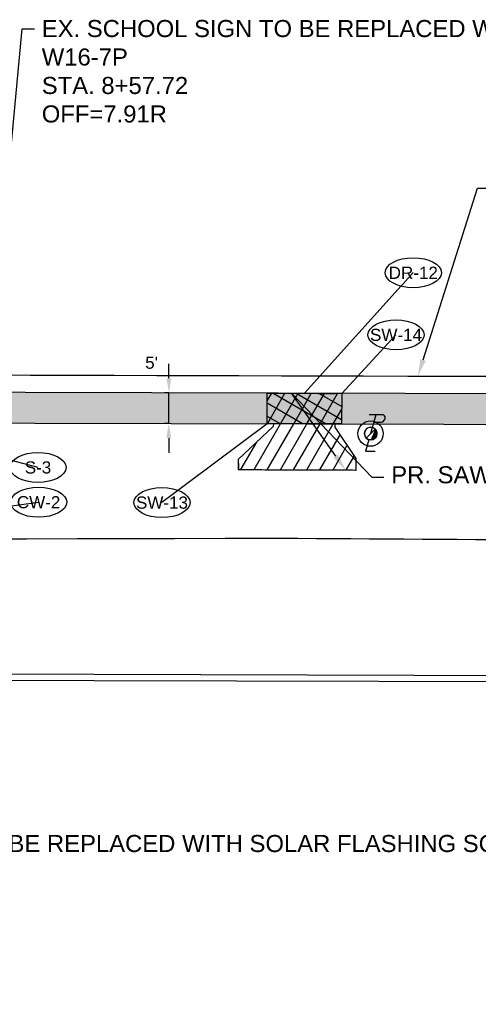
# Model space of a CAD drawing. Extents: x 193175 to 389459, y 288695 to 577709.
# Tile 15 of 30: x 194635 to 194711, y 288711 to 288872. Entities that reach past the tile are written whole.
import ezdxf
from ezdxf import colors
from ezdxf.entities.mleader import LeaderData, LeaderLine
from ezdxf.enums import TextEntityAlignment as Align
from ezdxf.math import Vec2, Vec3

# ---------------------------------------------------------------- set-up
doc = ezdxf.new("R2010")
doc.units = 0
doc.header["$MEASUREMENT"] = 0
doc.header["$PDSIZE"] = 5
doc.linetypes.add('c_p-bn-work-lim', pattern=[0.2, 0.1, -0.1])
doc.linetypes.add('c_p-pv-road-Saw', pattern=[0.4, 0.35, -0.05])
doc.layers.add('0_Working', color=4, linetype='Continuous', plot=False)
for name, color, linetype in [('AN-Text-Notes-Balloon', 7, 'Continuous'), ('C_P-BN-Work-Lim', 2, 'c_p-bn-work-lim'), ('C_P-PV-Drive-Conc', 254, 'Continuous'), ('C_P-PV-Drive-Conc-Hatch', 8, 'Continuous'), ('C_P-PV-Road-Saw', 255, 'c_p-pv-road-Saw'), ('C_P-PV-Walk-Conc', 254, 'Continuous'), ('C_P-PV-Walk-Hatch', 250, 'Continuous'), ('C_P-PV-Walk-Hatch-6IN', 250, 'Continuous'), ('C_P-PV-Walk-Joint', 253, 'Continuous'), ('C_P-PV-Walk-Text', 7, 'Continuous'), ('C_X-UT-Elec-Struc-WO', 7, 'Continuous')]:
    doc.layers.add(name, color=color, linetype=linetype)
doc.styles.add('CT_P-Dim', font='arial.ttf')
doc.styles.add('CT_P-Symb', font='arial.ttf')
doc.styles.add('CT_P-Text', font='arial.ttf')
doc.styles.get("Standard").update_dxf_attribs({"font": 'simplex.shx'})
doc.dimstyles.new('CT_P-Dim-Eng_A', dxfattribs={"dimtxt": 0.1, "dimasz": 0.12, "dimexe": 0.035, "dimexo": 0.06, "dimgap": 0.035, "dimtad": 1, "dimdsep": 46, "dimtxsty": 'CT_P-Dim', "dimcen": 0, "dimclrd": 256, "dimclre": 256, "dimclrt": 256, "dimaunit": 1, "dimadec": 6, "dimazin": 0, "dimtfac": 0.75, "dimtix": 1, "dimtmove": 1, "dimatfit": 0, "dimfxl": 1, "dimtolj": 1, "dimtzin": 0, "dimlwd": -1, "dimlwe": -1, "dimarcsym": 0})

# ---------------------------------------------------------------- blocks, each defined once
blk = doc.blocks.new('C_P-AN-ML-Oval-L')
at = {"transparency": 16777216}
blk.add_wipeout([(0.1836, 0.0607), (0.1956, 0.0504), (0.2064, 0.0382), (0.2146, 0.0246), (0.219, 0.0124), (0.2206, -0.0009), (0.2188, -0.0153), (0.2135, -0.0288), (0.2054, -0.0414), (0.1955, -0.0524), (0.1837, -0.0626), (0.1708, -0.0716), (0.1395, -0.0876), (0.108, -0.0987), (0.075, -0.1065), (0.0382, -0.1116), (0.0006, -0.1133), (-0.0364, -0.1116), (-0.073, -0.1067), (-0.1051, -0.0992), (-0.1361, -0.0885), (-0.1509, -0.0819), (-0.1651, -0.0742), (-0.1784, -0.0656), (-0.1905, -0.0559), (-0.2025, -0.0435), (-0.212, -0.0292), (-0.2174, -0.0156), (-0.2194, -0.001), (-0.2174, 0.0135), (-0.2124, 0.0266), (-0.2055, 0.0377), (-0.1966, 0.0482), (-0.1842, 0.0593), (-0.1707, 0.0689), (-0.1553, 0.0777), (-0.1393, 0.0853), (-0.1059, 0.097), (-0.0697, 0.1053), (-0.0349, 0.1098), (0.0006, 0.1113), (0.0369, 0.1098), (0.0726, 0.105), (0.1075, 0.0969), (0.1399, 0.0855), (0.1704, 0.0698)], dxfattribs=at)
blk.add_ellipse((0.0006, -0.001), major_axis=(-0.2306, 0), ratio=0.532621, dxfattribs=at)
at = {"transparency": 16777216, "style": 'CT_P-Symb'}
blk.add_attdef('XX-X', text='', height=0.1, dxfattribs=at).set_placement((0.0006, -0.001), align=Align.MIDDLE)
blk = doc.blocks.new('_None')
blk = doc.blocks.new('*D361')
at = {"layer": 'C_P-PV-Walk-Text', "transparency": 16777216}
for p, q in [((194659.8, 288813.59), (194659.81, 288815.99)), ((194659.78, 288811.19), (194659.1, 288811.19)), ((194659.78, 288806.19), (194659.8, 288811.19)), ((194659.77, 288806.19), (194659.08, 288806.19)), ((194659.77, 288803.79), (194659.76, 288801.39))]:
    blk.add_line(p, q, dxfattribs=at)
for points in [[(194659.4, 288813.59), (194660.2, 288813.59), (194659.8, 288811.19)], [(194659.37, 288803.79), (194660.17, 288803.79), (194659.78, 288806.19)]]:
    blk.add_solid(points, dxfattribs=at)
at = {"layer": 'Defpoints', "color": 0, "transparency": 16777216}
for p in [(194659.8, 288811.19), (194660.98, 288811.18), (194660.97, 288806.19)]:
    blk.add_point(p, dxfattribs=at)
at = {"layer": 'C_P-PV-Walk-Text', "transparency": 16777216, "insert": (194656.95, 288816.14), "char_height": 2, "attachment_point": 5, "rotation": 359, "style": 'CT_P-Dim'}
blk.add_mtext("\\A1;5'", dxfattribs=at)
blk = doc.blocks.new('_C_P-UT-TELE-POLE ADJ')
at = {"flags": 128}
blk.add_lwpolyline([(0.028, 0.1), (0.0821, 0.1, 0.211724), (0.1204, 0.1164, 0.674769), (0.1009, 0.1657), (-0.013, 0.1657)], format="xyb", dxfattribs=at)
blk.add_wipeout([(0.0008, 0.0521), (0.0086, 0.0514), (0.0175, 0.0491), (0.0248, 0.0458), (0.0323, 0.0408), (0.0382, 0.0353), (0.0431, 0.0292), (0.0478, 0.0206), (0.0501, 0.014), (0.0519, 0.0036), (0.0517, -0.0057), (0.0496, -0.0159), (0.0461, -0.0242), (0.0414, -0.0316), (0.037, -0.0367), (0.0296, -0.0428), (0.0239, -0.0463), (0.0157, -0.0496), (0.0068, -0.0516), (-0.0023, -0.052), (-0.0105, -0.051), (-0.0205, -0.0478), (-0.029, -0.0433), (-0.0345, -0.039), (-0.041, -0.0321), (-0.0465, -0.0235), (-0.0497, -0.0154), (-0.0518, -0.0051), (-0.0517, 0.0064), (-0.0487, 0.0185), (-0.0436, 0.0285), (-0.038, 0.0356), (-0.0297, 0.0428), (-0.0218, 0.0473), (-0.0138, 0.0502), (-0.0078, 0.0515)]).dxf.layer = 'C_X-UT-Elec-Struc-WO'
h = blk.add_hatch(color=248)
h.dxf.hatch_style = 1
edge = h.paths.add_edge_path()
edge.add_line((-0.0394, -0.0394), (0.0394, 0.0394))
edge.add_arc((0, 0), 0.0557, -90, 45, ccw=False)
edge.add_arc((0, 0), 0.0557, 225, 270, ccw=False)
for points in [[(0.047, 0.1657), (0, 0)], [(-0.0164, -0.0532), (-0.0457, -0.1546), (0.0395, -0.1546)]]:
    blk.add_lwpolyline(points, dxfattribs=at)
for points in [[(-0.0557, 0, 1), (0.0557, 0, 1)], [(-0.0394, -0.0394), (0.0394, 0.0394, -0.668179), (0, -0.0557, -0.198912)]]:
    blk.add_lwpolyline(points, format="xyb", close=True, dxfattribs=at)

msp = doc.modelspace()

# ---------------------------------------------------------------- hatches: boundary and pattern name
at = {"layer": 'C_P-PV-Walk-Hatch', "transparency": 33554559}
h = msp.add_hatch(color=256, dxfattribs=at)
h.dxf.hatch_style = 1
h.paths.add_polyline_path([(194615.352, 288806.297), (194906.298, 288805.581), (195214.205, 288806.079), (195332.143, 288805.68), (195578.045, 288806.142), (195597.613, 288806.105), (195671.47, 288805.91), (195671.483, 288810.913), (195597.626, 288811.105), (195578.047, 288811.142), (195332.138, 288810.68), (195214.205, 288811.079), (194906.304, 288810.581), (194615.351, 288811.297)])
at = {"layer": 'C_P-PV-Walk-Hatch-6IN'}
h = msp.add_hatch(dxfattribs=at)
h.set_pattern_fill('ANSI37', color=256, scale=0.75, angle=15)
h.set_pattern_definition([(60, (0, 0), (-1.623797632, 0.9375), []), (150, (0, 0), (-0.9375, -1.623797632), [])])
h.paths.add_polyline_path([(194675.936, 288806.148), (194675.948, 288811.148), (194688.158, 288811.109), (194688.146, 288806.118)])

# ---------------------------------------------------------------- linework, layer by layer
at = {"layer": '0_Working'}
msp.add_circle((194692.892, 288804.522), 2.075, dxfattribs=at)
at = {"layer": 'C_P-BN-Work-Lim', "color": 7, "const_width": 0.2, "flags": 128}
msp.add_lwpolyline([(194622.189, 288787.33), (194631.171, 288787.251), (194677.804, 288787.356), (194720.698, 288787.087), (194765.017, 288787.172), (194811.787, 288787.364), (194858.319, 288787.382), (194906.011, 288787.193), (194950.224, 288787.231), (194998.847, 288787.165), (195044.751, 288787.168), (195084.672, 288787.148), (195129.709, 288787.037), (195174.975, 288786.876), (195219.015, 288786.975), (195258.534, 288786.796), (195304.582, 288787.178), (195354.047, 288786.598), (195400.591, 288787.231), (195451.245, 288786.678), (195496.301, 288786.517), (195540.89, 288786.337), (195590.267, 288786.241), (195635.676, 288786.538), (195683.127, 288786.255), (195692.253, 288786.339), (195692.019, 288811.652), (195672.656, 288811.41), (195597.627, 288811.605), (195537.612, 288811.758), (195472.585, 288811.933), (195412.57, 288812.087), (195342.543, 288812.262), (195277.516, 288812.436), (195217.501, 288812.59), (195152.484, 288812.754), (195082.457, 288812.939), (195017.43, 288813.104), (194957.415, 288813.268), (194892.389, 288813.432), (194829.373, 288813.596), (194759.345, 288813.781), (194694.329, 288813.945), (194643.772, 288814.08), (194603.062, 288814.184), (194603.039, 288787.499), (194213.805, 288787.644), (193817.153, 288787.833), (193817.327, 288764.04), (193975.26, 288765.115), (194035.317, 288765.56), (194095.334, 288765.496), (194155.349, 288765.332), (194212.364, 288765.189), (194272.389, 288765.035), (194332.404, 288764.881), (194392.419, 288764.727), (194452.445, 288764.573), (194512.46, 288764.409), (194572.485, 288764.254), (194622.128, 288764.125)], close=True, dxfattribs=at)
at = {"layer": 'C_P-PV-Drive-Conc', "elevation": 1110.836, "flags": 128}
msp.add_lwpolyline([(194671.175, 288800.277), (194671.172, 288799.629), (194671.23, 288799.628), (194671.226, 288798.628), (194690.537, 288798.556), (194690.54, 288799.565), (194690.543, 288800.426), (194687.062, 288805.573), (194687.071, 288806.121), (194676.936, 288806.146), (194676.925, 288805.672)], close=True, dxfattribs=at)
at = {"layer": 'C_P-PV-Road-Saw', "flags": 128}
for points in [[(194677.051, 288811.145), (194687.158, 288811.121)], [(194671.172, 288799.63), (194671.171, 288798.632), (194671.226, 288798.628), (194690.537, 288798.556), (194690.54, 288799.565)]]:
    msp.add_lwpolyline(points, dxfattribs=at)
at = {"layer": 'C_P-PV-Walk-Conc', "flags": 128}
msp.add_lwpolyline([(194615.352, 288806.297), (194906.298, 288805.581), (195214.205, 288806.079), (195332.143, 288805.68), (195578.045, 288806.142), (195597.613, 288806.105), (195671.47, 288805.91), (195671.483, 288810.913), (195597.626, 288811.105), (195578.047, 288811.142), (195332.138, 288810.68), (195214.205, 288811.079), (194906.304, 288810.581), (194615.351, 288811.297)], close=True, dxfattribs=at)
at = {"layer": 'C_P-PV-Walk-Hatch-6IN', "flags": 128}
msp.add_lwpolyline([(194675.936, 288806.148), (194675.948, 288811.148), (194688.158, 288811.109), (194688.146, 288806.118)], close=True, dxfattribs=at)
at = {"layer": 'Defpoints', "flags": 128}
msp.add_lwpolyline([(194332.404, 288764.881), (194392.419, 288764.727), (194452.445, 288764.573), (194512.46, 288764.409), (194572.485, 288764.254), (194647.504, 288764.059), (194717.531, 288763.885), (194782.548, 288763.71), (194847.564, 288763.546), (194907.59, 288763.392), (194977.607, 288763.207), (195033.141, 288763.063), (195133.183, 288762.806), (195179.738, 288762.683), (195244.765, 288762.518), (195299.779, 288762.374), (195359.804, 288762.22), (195361.664, 288762.213), (195414.818, 288762.077), (195479.844, 288761.902), (195539.859, 288761.748), (195594.873, 288761.604), (195669.902, 288761.409), (195752.155, 288761.204)], dxfattribs=at)
at = {"layer": 'Defpoints', "color": 2, "flags": 128}
msp.add_lwpolyline([(194332.407, 288765.881), (194392.422, 288765.727), (194452.447, 288765.573), (194512.462, 288765.409), (194572.487, 288765.254), (194647.506, 288765.059), (194717.534, 288764.885), (194782.551, 288764.71), (194847.567, 288764.546), (194907.592, 288764.392), (194977.61, 288764.207), (195033.144, 288764.063), (195133.186, 288763.806), (195179.741, 288763.683), (195244.767, 288763.518), (195299.781, 288763.374), (195359.807, 288763.22), (195361.668, 288763.213), (195414.82, 288763.077), (195479.847, 288762.902), (195539.862, 288762.748), (195594.876, 288762.604), (195669.905, 288762.409), (195752.158, 288762.204)], dxfattribs=at)

# ---------------------------------------------------------------- dimensions: what is measured, and where the dimension line sits
at = {"layer": 'C_P-PV-Walk-Text'}
dim = msp.add_linear_dim(base=(194659.795, 288811.189), p1=(194660.966, 288806.185), p2=(194660.983, 288811.185), angle=89.81216, dimstyle='CT_P-Dim-Eng_A', override={"dimpost": "'", "dimtmove": 2}, dxfattribs=at)
dim.commit()
dim.dimension.update_dxf_attribs({"geometry": '*D361', "text_midpoint": (194656.949, 288816.137), "dimtype": 161, "text_rotation": 359})

# ---------------------------------------------------------------- leaders
at = {"layer": 'AN-Text-Notes-Balloon'}
ml = msp.add_multileader_block('Standard', dxfattribs=at)
ml.set_content('C_P-AN-ML-Oval-L', color=256, scale=20)
ml.set_attribute('XX-X', 'DR-12', width=0)
ml.set_leader_properties(color=256, linetype='ByLayer', lineweight=-1)
ml.set_arrow_properties(name='NONE')
ml.build(insert=Vec2(0, 0))
ml.multileader.update_dxf_attribs({"has_dogleg": 0, "text_right_attachment_type": 3, "dogleg_length": 0.06, "arrow_head_size": 2.4, "scale": 20, "block_connection_type": 1})
ctx = ml.context
ctx.base_point, ctx.scale, ctx.char_height, ctx.arrow_head_size, ctx.landing_gap_size, ctx.plane_origin = Vec3(194699.888, 288830.929), 20, 1.6, 2.4, 0.5, Vec3(194684.272, 288824.433)
ctx.right_attachment, ctx.attachment_type = 3, 1
notes = []
notes.append((ctx, [(0, (1, 1, 0), (194698.688, 288830.929), (1, 0), 1.2, [(0, [(194682.053, 288811.129)], 0, [])])]))
ctx.block.insert = Vec3(194699.888, 288830.929)
ml = msp.add_multileader_block('Standard', dxfattribs=at)
ml.set_content('C_P-AN-ML-Oval-L', color=256, scale=20)
ml.set_attribute('XX-X', 'SW-14', width=0)
ml.set_leader_properties(color=256, linetype='ByLayer', lineweight=-1)
ml.set_arrow_properties(name='NONE')
ml.build(insert=Vec2(0, 0))
ml.multileader.update_dxf_attribs({"has_dogleg": 0, "text_right_attachment_type": 3, "dogleg_length": 0.06, "arrow_head_size": 2.4, "scale": 20, "block_connection_type": 1})
ctx = ml.context
ctx.base_point, ctx.scale, ctx.char_height, ctx.arrow_head_size, ctx.landing_gap_size, ctx.plane_origin = Vec3(194697.055, 288820.735), 20, 1.6, 2.4, 0.5, Vec3(194674.78, 288808.573)
ctx.right_attachment, ctx.attachment_type = 3, 1
notes.append((ctx, [(0, (1, 1, 0), (194695.855, 288820.735), (1, 0), 1.2, [(0, [(194688.158, 288811.109)], 0, [])])]))
ctx.block.insert = Vec3(194697.055, 288820.735)
ml = msp.add_multileader_block('Standard', dxfattribs=at)
ml.set_content('C_P-AN-ML-Oval-L', color=256, scale=20)
ml.set_attribute('XX-X', 'SW-13', width=0)
ml.set_leader_properties(color=256, linetype='ByLayer', lineweight=-1)
ml.set_arrow_properties(name='NONE')
ml.build(insert=Vec2(0, 0))
ml.multileader.update_dxf_attribs({"has_dogleg": 0, "text_right_attachment_type": 3, "dogleg_length": 0.06, "arrow_head_size": 2.4, "scale": 20, "block_connection_type": 1})
ctx = ml.context
ctx.base_point, ctx.scale, ctx.char_height, ctx.arrow_head_size, ctx.landing_gap_size, ctx.plane_origin = Vec3(194658.649, 288793.234), 20, 1.6, 2.4, 0.5, Vec3(194650.683, 288808.573)
ctx.right_attachment, ctx.attachment_type = 3, 1
notes.append((ctx, [(1, (1, 1, 0), (194659.849, 288793.234), (-1, 0), 1.2, [(0, [(194675.948, 288806.148)], 0, [])])]))
ctx.block.insert = Vec3(194658.649, 288793.234)
ml = msp.add_multileader_block('Standard', dxfattribs=at)
ml.set_content('C_P-AN-ML-Oval-L', color=256, scale=20)
ml.set_attribute('XX-X', 'S-3', width=0)
ml.set_leader_properties(color=256, linetype='ByLayer', lineweight=-1)
ml.set_arrow_properties(name='NONE')
ml.build(insert=Vec2(0, 0))
ml.multileader.update_dxf_attribs({"has_dogleg": 0, "text_right_attachment_type": 3, "dogleg_length": 0.06, "arrow_head_size": 2.4, "scale": 20, "block_connection_type": 1})
ctx = ml.context
ctx.base_point, ctx.scale, ctx.char_height, ctx.arrow_head_size, ctx.landing_gap_size, ctx.plane_origin = Vec3(194638.299, 288798.997), 20, 1.6, 2.4, 0.5, Vec3(194634.289, 288792.742)
ctx.right_attachment, ctx.attachment_type = 3, 1
notes.append((ctx, [(0, (1, 1, 0), (194637.099, 288798.997), (1, 0), 1.2, [(0, [(194629.38, 288801.36)], 0, [])])]))
ctx.block.insert = Vec3(194638.299, 288798.997)
ml = msp.add_multileader_block('Standard', dxfattribs=at)
ml.set_content('C_P-AN-ML-Oval-L', color=256, scale=20)
ml.set_attribute('XX-X', 'CW-2', width=0)
ml.set_leader_properties(color=256, linetype='ByLayer', lineweight=-1)
ml.set_arrow_properties(name='NONE')
ml.build(insert=Vec2(0, 0))
ml.multileader.update_dxf_attribs({"has_dogleg": 0, "text_right_attachment_type": 3, "dogleg_length": 0.06, "arrow_head_size": 2.4, "scale": 20, "block_connection_type": 1})
ctx = ml.context
ctx.base_point, ctx.scale, ctx.char_height, ctx.arrow_head_size, ctx.landing_gap_size, ctx.plane_origin = Vec3(194638.401, 288793.294), 20, 1.6, 2.4, 0.5, Vec3(194602.252, 288802.312)
ctx.right_attachment, ctx.attachment_type = 3, 1
notes.append((ctx, [(0, (1, 1, 0), (194637.201, 288793.294), (1, 0), 1.2, [(0, [(194615.832, 288790.276)], 0, [])])]))
ctx.block.insert = Vec3(194638.401, 288793.294)
at = {"layer": 'C_P-PV-Walk-Text'}
ml = msp.add_multileader_mtext('Standard', dxfattribs=at)
ml.set_content('EX. 3" PVC PIPE TO BE TRENCHED THROUGH SIDEWALK, THEN RECONNECTED AFTER SIDEWALK,\\PD-5.', color=256, style='CT_P-Text')
ml.set_leader_properties(color=256)
ml.build(insert=Vec2(0, 0))
ml.multileader.update_dxf_attribs({"dogleg_length": 0.1, "arrow_head_size": 2.8, "scale": 20})
ctx = ml.context
ctx.base_point, ctx.scale, ctx.char_height, ctx.arrow_head_size, ctx.landing_gap_size, ctx.plane_origin = Vec3(195413.082, 288862.797), 20, 2.8, 2.8, 1.2, Vec3(195472.31, 288874.712)
ctx.text_align_type = 2
notes.append((ctx, [(1, (1, 1, 0), (195459.872, 288862.797), (-1, 0), 2, [(0, [(195453.703, 288810.909)], 0, [])])]))
ctx.mtext.insert, ctx.mtext.width, ctx.mtext.defined_height, ctx.mtext.alignment, ctx.mtext.flow_direction = Vec3(195456.672, 288864.221), 42.72705, 1.017, 3, 5
ml = msp.add_multileader_mtext('Standard', dxfattribs=at)
ml.set_content('CONSTRUCTION WORK LIMITS / RIGHT-OF-WAY', color=256, style='CT_P-Text')
ml.set_leader_properties(color=256)
ml.build(insert=Vec2(0, 0))
ml.multileader.update_dxf_attribs({"text_right_attachment_type": 3, "dogleg_length": 0.1, "arrow_head_size": 2.8, "scale": 20})
ctx = ml.context
ctx.base_point, ctx.scale, ctx.char_height, ctx.arrow_head_size, ctx.landing_gap_size, ctx.plane_origin = Vec3(194712.441, 288844.752), 20, 2.8, 2.8, 1.2, Vec3(194767.867, 288861.838)
ctx.right_attachment = 3
notes.append((ctx, [(0, (1, 1, 0), (194710.441, 288844.752), (1, 0), 2, [(0, [(194700.653, 288813.929)], 0, [])])]))
ctx.mtext.insert, ctx.mtext.width, ctx.mtext.defined_height, ctx.mtext.flow_direction = Vec3(194713.641, 288846.176), 31.21572, 1.017, 5
ml = msp.add_multileader_mtext('Standard', dxfattribs=at)
ml.set_content('PR. SAWCUT AT ALL DRIVEWAYS\\P(TYP.)', color=256, style='CT_P-Text')
ml.set_leader_properties(color=256)
ml.build(insert=Vec2(0, 0))
ml.multileader.update_dxf_attribs({"dogleg_length": 0.1, "arrow_head_size": 2.8, "scale": 20})
ctx = ml.context
ctx.base_point, ctx.scale, ctx.char_height, ctx.arrow_head_size, ctx.landing_gap_size, ctx.plane_origin = Vec3(194956.451, 288836.172, 5.235), 20, 2.8, 2.8, 1.2, Vec3(195033.8, 288841.554, 5.235)
ctx.text_align_type = 2
notes.append((ctx, [(1, (1, 1, 0), (194992.167, 288836.172, 5.235), (-1, 0), 2, [(0, [(195004.261, 288810.739, 5.235)], 0, [])])]))
ctx.mtext.insert, ctx.mtext.width, ctx.mtext.defined_height, ctx.mtext.alignment, ctx.mtext.flow_direction = Vec3(194988.967, 288837.983, 5.235), 31.54253, 1.017, 3, 5
ml = msp.add_multileader_mtext('Standard', dxfattribs=at)
ml.set_content("10' SIDEWALK TRANSITION FROM 5' TO 4' BETWEEN STA 2+66.90' AND 3+09.50'", color=256, style='CT_P-Text')
ml.set_leader_properties(color=256)
ml.build(insert=Vec2(0, 0))
ml.multileader.update_dxf_attribs({"text_right_attachment_type": 3, "dogleg_length": 0.1, "arrow_head_size": 2.8, "scale": 20})
ctx = ml.context
ctx.base_point, ctx.scale, ctx.char_height, ctx.arrow_head_size, ctx.landing_gap_size, ctx.plane_origin = Vec3(194118.907, 288795.62), 20, 2.8, 2.8, 1.2, Vec3(194197.657, 288806.169)
ctx.right_attachment = 3
notes.append((ctx, [(0, (1, 1, 0), (194116.907, 288795.62), (1, 0), 2, [(1, [(194084.041, 288771.507), (194126.712, 288771.41)], 0, [])])]))
ctx.mtext.insert, ctx.mtext.width, ctx.mtext.defined_height, ctx.mtext.flow_direction = Vec3(194120.107, 288797.045), 78.15679, 1.017, 5
ml = msp.add_multileader_mtext('Standard', dxfattribs=at)
ml.set_content("PR. SAWCUT 1' INTO ASPHALT (TYP.)", color=256, style='CT_P-Text')
ml.set_leader_properties(color=256)
ml.build(insert=Vec2(0, 0))
ml.multileader.update_dxf_attribs({"text_right_attachment_type": 3, "dogleg_length": 0.1, "arrow_head_size": 2.8, "scale": 20})
ctx = ml.context
ctx.base_point, ctx.scale, ctx.char_height, ctx.arrow_head_size, ctx.landing_gap_size, ctx.plane_origin = Vec3(194002.152, 288784.224), 20, 2.8, 2.8, 1.2, Vec3(194082.861, 288794.122)
ctx.right_attachment = 3
notes.append((ctx, [(0, (1, 1, 0), (194000.152, 288784.224), (1, 0), 2, [(0, [(193989.081, 288777.441)], 0, [])])]))
ctx.mtext.insert, ctx.mtext.width, ctx.mtext.defined_height, ctx.mtext.flow_direction = Vec3(194003.352, 288786.035), 40.98213, 1.017, 5
ml = msp.add_multileader_mtext('Standard', dxfattribs=at)
ml.set_content("PR. SAWCUT 1' INTO ASPHALT (TYP.)", color=256, style='CT_P-Text')
ml.set_leader_properties(color=256)
ml.build(insert=Vec2(0, 0))
ml.multileader.update_dxf_attribs({"text_right_attachment_type": 3, "dogleg_length": 0.1, "arrow_head_size": 2.8, "scale": 20})
ctx = ml.context
ctx.base_point, ctx.scale, ctx.char_height, ctx.arrow_head_size, ctx.landing_gap_size, ctx.plane_origin = Vec3(194469.063, 288784.346, 5.235), 20, 2.8, 2.8, 1.2, Vec3(194549.771, 288796.765, 5.235)
ctx.right_attachment = 3
notes.append((ctx, [(0, (1, 1, 0), (194467.063, 288784.346, 5.235), (1, 0), 2, [(0, [(194461.899, 288776.635, 5.235)], 0, [])])]))
ctx.mtext.insert, ctx.mtext.width, ctx.mtext.defined_height, ctx.mtext.flow_direction = Vec3(194470.263, 288786.158, 5.235), 38.84792, 1.017, 5
ml = msp.add_multileader_mtext('Standard', dxfattribs=at)
ml.set_content("EX. SCHOOL SIGN TO BE REPLACED WITH SOLAR FLASHING SCHOOL CROSSING ASSEMBLY SIGN,\\PS1-1 AND \\PW16-7P\\PSTA. 7+63.05\\POFF=6.95'L\\P ", color=256, style='CT_P-Text')
ml.set_leader_properties(color=256)
ml.build(insert=Vec2(0, 0))
ml.multileader.update_dxf_attribs({"dogleg_length": 0.1, "arrow_head_size": 2.8, "scale": 20})
ctx = ml.context
ctx.base_point, ctx.scale, ctx.char_height, ctx.arrow_head_size, ctx.landing_gap_size, ctx.plane_origin = Vec3(194590.115, 288737.319), 20, 2.8, 2.8, 1.2, Vec3(194678.917, 288744.473)
notes.append((ctx, [(0, (1, 1, 0), (194588.115, 288737.319), (1, 0), 2, [(0, [(194580.821, 288770.225)], 0, [])])]))
ctx.mtext.insert, ctx.mtext.width, ctx.mtext.defined_height, ctx.mtext.flow_direction = Vec3(194591.315, 288738.719), 47.20208, 2.196, 5
ml = msp.add_multileader_mtext('Standard', dxfattribs=at)
ml.set_content("PR. 4' CONCRETE SIDEWALK", color=256, style='CT_P-Text')
ml.set_leader_properties(color=256)
ml.build(insert=Vec2(0, 0))
ml.multileader.update_dxf_attribs({"text_right_attachment_type": 3, "dogleg_length": 0.1, "arrow_head_size": 2.8, "scale": 20})
ctx = ml.context
ctx.base_point, ctx.scale, ctx.char_height, ctx.arrow_head_size, ctx.landing_gap_size, ctx.plane_origin = Vec3(194119.293, 288746.179), 20, 2.8, 2.8, 1.2, Vec3(194200.001, 288758.598)
ctx.right_attachment = 3
notes.append((ctx, [(0, (1, 1, 0), (194117.293, 288746.179), (1, 0), 2, [(0, [(194102.729, 288766.474)], 0, [])])]))
ctx.mtext.insert, ctx.mtext.width, ctx.mtext.defined_height, ctx.mtext.flow_direction = Vec3(194120.493, 288747.603), 33.38353, 1.017, 5
ml = msp.add_multileader_mtext('Standard', dxfattribs=at)
ml.set_content("PR. 5' CONCRETE SIDEWALK", color=256, style='CT_P-Text')
ml.set_leader_properties(color=256)
ml.build(insert=Vec2(0, 0))
ml.multileader.update_dxf_attribs({"text_right_attachment_type": 3, "dogleg_length": 0.1, "arrow_head_size": 2.8, "scale": 20})
ctx = ml.context
ctx.base_point, ctx.scale, ctx.char_height, ctx.arrow_head_size, ctx.landing_gap_size, ctx.plane_origin = Vec3(193987.945, 288724.368), 20, 2.8, 2.8, 1.2, Vec3(194042.213, 288763.632)
ctx.right_attachment = 3
notes.append((ctx, [(0, (1, 1, 0), (193985.945, 288724.368), (1, 0), 2, [(0, [(193950.867, 288765.934)], 0, [])])]))
ctx.mtext.insert, ctx.mtext.width, ctx.mtext.defined_height, ctx.mtext.flow_direction = Vec3(193989.145, 288725.792), 33.38353, 1.017, 5
ml = msp.add_multileader_mtext('Standard', dxfattribs=at)
ml.set_content("PR. 5' CONCRETE SIDEWALK", color=256, style='CT_P-Text')
ml.set_leader_properties(color=256)
ml.build(insert=Vec2(0, 0))
ml.multileader.update_dxf_attribs({"text_right_attachment_type": 3, "dogleg_length": 0.1, "arrow_head_size": 2.8, "scale": 20})
ctx = ml.context
ctx.base_point, ctx.scale, ctx.char_height, ctx.arrow_head_size, ctx.landing_gap_size, ctx.plane_origin = Vec3(194400.295, 288746.606), 20, 2.8, 2.8, 1.2, Vec3(194483.78, 288760.424)
ctx.right_attachment = 3
notes.append((ctx, [(0, (1, 1, 0), (194398.295, 288746.606), (1, 0), 2, [(0, [(194383.919, 288765.748)], 0, [])])]))
ctx.mtext.insert, ctx.mtext.width, ctx.mtext.defined_height, ctx.mtext.flow_direction = Vec3(194401.495, 288748.029), 39.41656, 12.332, 5
ml = msp.add_multileader_mtext('Standard', dxfattribs=at)
ml.set_content('PR. SAWCUT AT ALL DRIVEWAYS\\P(TYP.)', color=256, style='CT_P-Text')
ml.set_leader_properties(color=256)
ml.build(insert=Vec2(0, 0))
ml.multileader.update_dxf_attribs({"text_right_attachment_type": 3, "dogleg_length": 0.1, "arrow_head_size": 2.8, "scale": 20})
ctx = ml.context
ctx.base_point, ctx.scale, ctx.char_height, ctx.arrow_head_size, ctx.landing_gap_size, ctx.plane_origin = Vec3(194480.608, 288761.381, 5.235), 20, 2.8, 2.8, 1.2, Vec3(194559.317, 288770.059, 5.235)
ctx.right_attachment = 3
notes.append((ctx, [(0, (1, 1, 0), (194478.608, 288761.381, 5.235), (1, 0), 2, [(0, [(194468.445, 288765.529, 5.235)], 0, [])])]))
ctx.mtext.insert, ctx.mtext.width, ctx.mtext.defined_height, ctx.mtext.flow_direction = Vec3(194481.808, 288763.193, 5.235), 24.50604, 1.017, 5
ml = msp.add_multileader_mtext('Standard', dxfattribs=at)
ml.set_content('CONSTRUCTION WORK LIMITS / RIGHT OF WAY', color=256, style='CT_P-Text')
ml.set_leader_properties(color=256)
ml.build(insert=Vec2(0, 0))
ml.multileader.update_dxf_attribs({"text_right_attachment_type": 3, "dogleg_length": 0.1, "arrow_head_size": 2.8, "scale": 20})
ctx = ml.context
ctx.base_point, ctx.scale, ctx.char_height, ctx.arrow_head_size, ctx.landing_gap_size, ctx.plane_origin = Vec3(193984.278, 288713.129), 20, 2.8, 2.8, 1.2, Vec3(194042.309, 288750.632)
ctx.right_attachment = 3
notes.append((ctx, [(0, (1, 1, 0), (193982.278, 288713.129), (1, 0), 2, [(0, [(193926.488, 288764.753)], 0, [])])]))
ctx.mtext.insert, ctx.mtext.width, ctx.mtext.defined_height, ctx.mtext.flow_direction = Vec3(193985.478, 288714.553), 33.62065, 1.017, 5
ml = msp.add_multileader_mtext('Standard', dxfattribs=at)
ml.set_content('EX. 36" TREE TO BE REMOVED, R-5', color=256, style='CT_P-Text')
ml.set_leader_properties(color=256)
ml.build(insert=Vec2(0, 0))
ml.multileader.update_dxf_attribs({"text_right_attachment_type": 3, "dogleg_length": 0.1, "arrow_head_size": 2.8, "scale": 20})
ctx = ml.context
ctx.base_point, ctx.scale, ctx.char_height, ctx.arrow_head_size, ctx.landing_gap_size, ctx.plane_origin = Vec3(194455.587, 288743.09), 20, 2.8, 2.8, 1.2, Vec3(194472.7, 288777.554)
ctx.right_attachment = 3
notes.append((ctx, [(0, (1, 1, 0), (194453.587, 288743.09), (1, 0), 2, [(0, [(194431.603, 288759.965)], 0, [])])]))
ctx.mtext.insert, ctx.mtext.width, ctx.mtext.defined_height, ctx.mtext.flow_direction = Vec3(194456.787, 288744.767), 37.2913, 1.017, 5
ml = msp.add_multileader_mtext('Standard', dxfattribs=at)
ml.set_content('EX. 24" TREE TO BE REMOVED, R-2', color=256, style='CT_P-Text')
ml.set_leader_properties(color=256)
ml.build(insert=Vec2(0, 0))
ml.multileader.update_dxf_attribs({"text_right_attachment_type": 3, "dogleg_length": 0.1, "arrow_head_size": 2.8, "scale": 20})
ctx = ml.context
ctx.base_point, ctx.scale, ctx.char_height, ctx.arrow_head_size, ctx.landing_gap_size, ctx.plane_origin = Vec3(194105.589, 288735.038), 20, 2.8, 2.8, 1.2, Vec3(194108.38, 288770.094)
ctx.right_attachment = 3
notes.append((ctx, [(0, (1, 1, 0), (194103.589, 288735.038), (1, 0), 2, [(0, [(194061.351, 288758.932)], 0, [])])]))
ctx.mtext.insert, ctx.mtext.width, ctx.mtext.defined_height, ctx.mtext.flow_direction = Vec3(194106.789, 288736.715), 37.2913, 1.017, 5
for ctx, leaders in notes:
    for number, flags, end, landing, length, lines in leaders:
        leader = LeaderData()
        leader.index, (leader.has_last_leader_line, leader.has_dogleg_vector, leader.attachment_direction) = number, flags
        leader.last_leader_point, leader.dogleg_vector, leader.dogleg_length = Vec3(end), Vec3(landing), length
        for number, points, colour, breaks in lines:
            line = LeaderLine()
            line.index, line.vertices, line.color, line.breaks = number, Vec3.list(points), colors.encode_raw_color(colour), breaks
            leader.lines.append(line)
        ctx.leaders.append(leader)

# ---------------------------------------------------------------- next in the draw order: block references
at = {"layer": '0_Working', "xscale": 18.75, "yscale": 18.75}
msp.add_blockref('_C_P-UT-TELE-POLE ADJ', (194692.892, 288804.522), dxfattribs=at)

# ---------------------------------------------------------------- next in the draw order: hatches: boundary and pattern name
at = {"layer": 'C_P-PV-Drive-Conc-Hatch'}
h = msp.add_hatch(dxfattribs=at)
h.set_pattern_fill('ANSI31', color=256, scale=0.75, angle=15)
h.set_pattern_definition([(60, (0, 0), (-1.623797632, 0.9375), [])])
h.paths.add_polyline_path([(195602.288, 288806.093), (195600.929, 288799.364), (195600.781, 288798.63), (195600.786, 288797.63), (195624.178, 288797.747), (195624.174, 288798.743), (195624.061, 288799.389), (195622.908, 288806.039)])
h.paths.add_polyline_path([(195536.059, 288806.063), (195533.095, 288799.327), (195532.632, 288798.272), (195532.623, 288797.258), (195550.623, 288797.265), (195550.615, 288798.277), (195550.076, 288799.328), (195546.611, 288806.083)])
h.paths.add_polyline_path([(195469.909, 288805.939), (195471.419, 288804.456), (195472.115, 288799.533), (195472.109, 288798.797), (195472.1, 288797.805), (195495.191, 288797.597), (195495.2, 288798.597), (195494.457, 288799.645), (195490.398, 288805.376), (195490.38, 288805.978)])
h.paths.add_polyline_path([(195409.328, 288798.945), (195409.506, 288799.634), (195411.106, 288805.829), (195427.287, 288805.859), (195430.054, 288799.484), (195430.376, 288798.949), (195430.376, 288797.949), (195409.328, 288797.945)])
h.paths.add_polyline_path([(195389.596, 288805.788), (195388.002, 288799.762), (195387.801, 288798.999), (195387.799, 288798.003), (195404.168, 288797.952), (195404.171, 288798.952), (195403.998, 288799.614), (195402.371, 288805.812)])
h.paths.add_polyline_path([(195318.898, 288805.725), (195315.766, 288799.776), (195315.443, 288799.162), (195315.441, 288798.165), (195339.123, 288798.119), (195339.123, 288799.122), (195338.823, 288799.708), (195335.766, 288805.687)])
h.paths.add_polyline_path([(195258.679, 288805.928), (195256.823, 288799.959), (195256.591, 288799.212), (195256.59, 288798.212), (195273.396, 288798.199), (195273.397, 288799.199), (195273.214, 288799.854), (195271.533, 288805.885)])
h.paths.add_polyline_path([(195194.547, 288806.047), (195192.957, 288800.016), (195192.758, 288799.26), (195192.757, 288798.26), (195213.77, 288798.244), (195213.771, 288799.244), (195213.703, 288799.965), (195213.122, 288806.077)])
h.paths.add_polyline_path([(195123.939, 288805.933), (195122.79, 288799.975), (195122.652, 288799.26), (195122.652, 288798.26), (195144.056, 288798.266), (195144.056, 288799.266), (195143.918, 288799.987), (195142.773, 288805.963)])
h.paths.add_polyline_path([(195059.576, 288810.829), (195059.706, 288812.997), (195070.522, 288812.97), (195070.558, 288810.845)])
h.paths.add_polyline_path([(194996.131, 288805.726), (194996.131, 288805.066), (194993.028, 288799.802), (194992.352, 288798.655), (194992.343, 288797.655), (195000.017, 288797.579), (195015.593, 288797.928), (195015.581, 288798.928), (195015.192, 288799.943), (195013.06, 288805.504), (195013.059, 288805.753)])
h.paths.add_polyline_path([(194935.581, 288805.628), (194935.551, 288804.754), (194933.937, 288799.914), (194933.71, 288799.233), (194933.7, 288798.233), (194948.951, 288798.082), (194948.961, 288799.082), (194948.397, 288800.127), (194945.96, 288804.643), (194945.937, 288805.645)])
h.paths.add_polyline_path([(194866.311, 288805.679), (194865.649, 288803.352), (194862.73, 288799.898), (194862.734, 288799.174), (194862.739, 288798.174), (194879.403, 288798.262), (194879.397, 288799.262), (194879.394, 288799.955), (194877.299, 288804.586), (194877.309, 288805.652)])
h.paths.add_polyline_path([(194801.381, 288799.954), (194801.379, 288799.347), (194801.376, 288798.347), (194823.92, 288798.276), (194823.924, 288799.276), (194823.926, 288799.972), (194820.067, 288803.944), (194819.412, 288805.795), (194805.729, 288805.829), (194804.536, 288802.571)])
h.paths.add_polyline_path([(194737.688, 288805.996), (194736.029, 288800.394), (194735.814, 288799.668), (194735.807, 288798.668), (194751.834, 288798.554), (194751.841, 288799.554), (194751.68, 288800.123), (194750.029, 288805.966)])
h.paths.add_polyline_path([(194671.175, 288800.277), (194671.172, 288799.629), (194671.23, 288799.628), (194671.226, 288798.628), (194690.537, 288798.556), (194690.54, 288799.565), (194690.543, 288800.426), (194687.062, 288805.573), (194687.071, 288806.121), (194676.936, 288806.146), (194676.925, 288805.672)])
at = {"layer": 'C_P-PV-Walk-Joint'}
h = msp.add_hatch(dxfattribs=at)
h.set_pattern_fill('GRATE', color=256, scale=3)
h.paths.add_polyline_path([(194360.535, 288765.807), (194360.535, 288770.807), (194361.035, 288770.807), (194361.035, 288765.807)])
h.paths.add_polyline_path([(194336.594, 288765.869), (194337.094, 288765.869), (194337.094, 288770.869), (194336.594, 288770.869)])
h.paths.add_polyline_path([(194581.048, 288770.231), (194581.548, 288770.231), (194581.548, 288765.231), (194581.048, 288765.231)])
h.paths.add_polyline_path([(195453.453, 288805.908), (195453.953, 288805.909), (195453.953, 288810.909), (195453.453, 288810.909)])
h.paths.add_polyline_path([(195405.329, 288805.818), (195405.839, 288805.819), (195404.845, 288810.817), (195404.335, 288810.817)])
edge = h.paths.add_edge_path(flags=17)
edge.add_line((195405.329, 288805.818), (195405.839, 288805.819))
edge.add_line((195405.839, 288805.819), (195404.845, 288810.817))

# ---------------------------------------------------------------- next in the draw order: leaders
at = {"layer": 'C_P-PV-Walk-Text'}
ml = msp.add_multileader_mtext('Standard', dxfattribs=at)
ml.set_content('EX. SCHOOL SIGN TO BE REPLACED WITH SOLAR FLASHING SCHOOL CROSSING ASSEMBLY SIGN, S1-1 AND \\PW16-7P\\PSTA. 8+57.72\\POFF=7.91R', color=256, style='CT_P-Text')
ml.set_leader_properties(color=256)
ml.build(insert=Vec2(0, 0))
ml.multileader.update_dxf_attribs({"dogleg_length": 0.1, "arrow_head_size": 2.8, "scale": 20})
ctx = ml.context
ctx.base_point, ctx.scale, ctx.char_height, ctx.arrow_head_size, ctx.landing_gap_size, ctx.plane_origin = Vec3(194637.732, 288870.916), 20, 2.8, 2.8, 1.2, Vec3(194742.597, 288861.144)
notes = []
notes.append((ctx, [(0, (1, 1, 0), (194635.732, 288870.916), (1, 0), 2, [(0, [(194629.364, 288803.34)], 0, [])])]))
ctx.mtext.insert, ctx.mtext.width, ctx.mtext.defined_height, ctx.mtext.flow_direction = Vec3(194638.932, 288872.339), 40.93168, 2.196, 5
ml = msp.add_multileader_mtext('Standard', dxfattribs=at)
ml.set_content("PR. SAWCUT 1' INTO ASPHALT (TYP.)", color=256, style='CT_P-Text')
ml.set_leader_properties(color=256)
ml.build(insert=Vec2(0, 0))
ml.multileader.update_dxf_attribs({"text_right_attachment_type": 3, "dogleg_length": 0.1, "arrow_head_size": 2.8, "scale": 20})
ctx = ml.context
ctx.base_point, ctx.scale, ctx.char_height, ctx.arrow_head_size, ctx.landing_gap_size, ctx.plane_origin = Vec3(194695.084, 288797.366, 5.235), 20, 2.8, 2.8, 1.2, Vec3(194774.606, 288806.053, 5.235)
ctx.right_attachment = 3
notes.append((ctx, [(0, (1, 1, 0), (194693.084, 288797.366, 5.235), (1, 0), 2, [(1, [(194688.785, 288798.563, 5.235), (194679.894, 288811.129, 5.235)], 0, [])])]))
ctx.mtext.insert, ctx.mtext.width, ctx.mtext.defined_height, ctx.mtext.flow_direction = Vec3(194696.284, 288799.178, 5.235), 43.45479, 1.017, 5
for ctx, leaders in notes:
    for number, flags, end, landing, length, lines in leaders:
        leader = LeaderData()
        leader.index, (leader.has_last_leader_line, leader.has_dogleg_vector, leader.attachment_direction) = number, flags
        leader.last_leader_point, leader.dogleg_vector, leader.dogleg_length = Vec3(end), Vec3(landing), length
        for number, points, colour, breaks in lines:
            line = LeaderLine()
            line.index, line.vertices, line.color, line.breaks = number, Vec3.list(points), colors.encode_raw_color(colour), breaks
            leader.lines.append(line)
        ctx.leaders.append(leader)

doc.saveas('drawing.dxf')
